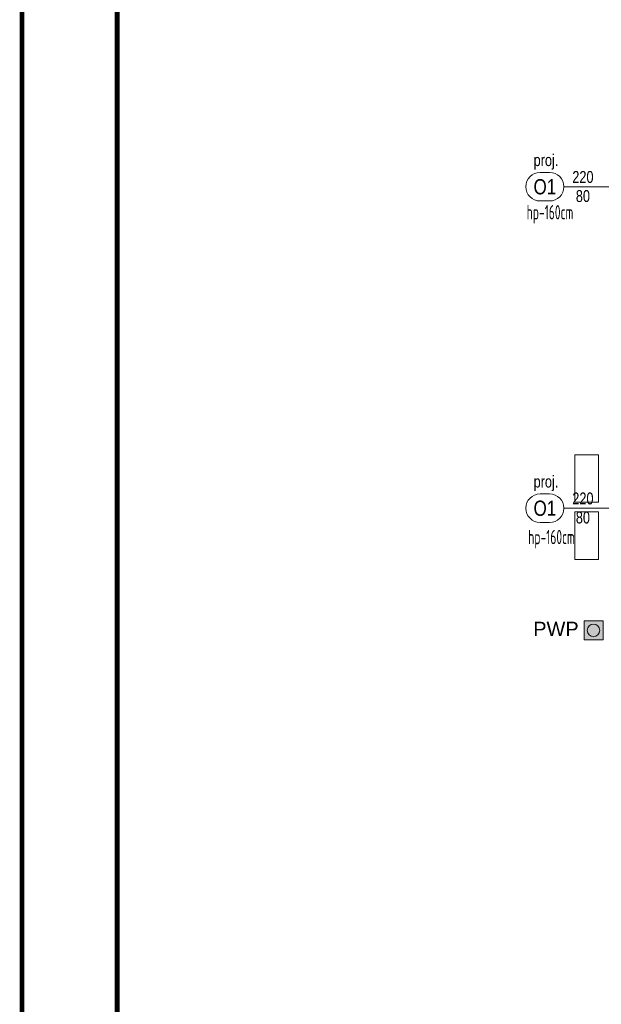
# Model space of a CAD drawing. Header units: centimetres. Extents: x -2715 to 104803, y -1446 to 32152.
# Tile 8 of 31: x 85598 to 86209, y -452 to 584. Entities that reach past the tile are written whole.
import ezdxf
from ezdxf.enums import TextEntityAlignment as Align
from ezdxf.lldxf.tags import DXFTag

# ---------------------------------------------------------------- set-up
doc = ezdxf.new("R2010")
doc.units = ezdxf.units.CM
doc.header["$MEASUREMENT"] = 0
doc.layers.add('1_ area', color=252, linetype='Continuous', lineweight=9, plot=False)
for name, color, linetype, lineweight in [('1_ view 4 _ rozbiórka', 252, 'Dash', 9), ('2_ doors description proj.', 252, 'Continuous', 15), ('3_ PPOŻ  opisy', 252, 'Continuous', 18)]:
    doc.layers.add(name, color=color, linetype=linetype, lineweight=lineweight)
doc.styles.add('ARIAL', font='arial.ttf', dxfattribs={"width": 0.8})
doc.styles.add('BIKTS', font='bikromsw.shx', dxfattribs={"width": 0.85})
doc.styles.add('TXT3', font='geniso.shx', dxfattribs={"width": 0.75})
doc.styles.add('TXT_D', font='arial.ttf')
tags = doc.linetypes.add('Dash', pattern=[15, 10, -5]).pattern_tags.tags
tags[6:7] = [DXFTag(74, 4), DXFTag(75, 0), DXFTag(340, '0'), DXFTag(46, 0.0), DXFTag(50, 0.0), DXFTag(44, 0.0), DXFTag(45, 0.0)]
tags[4:5] = [DXFTag(74, 4), DXFTag(75, 0), DXFTag(340, '0'), DXFTag(46, 0.0), DXFTag(50, 0.0), DXFTag(44, 0.0), DXFTag(45, 0.0)]

# ---------------------------------------------------------------- blocks, each defined once
blk = doc.blocks.new('_OZN.DRZWI')
blk.add_line((0, 0), (61.1, 0))
blk.add_lwpolyline([(-15, 15, -1), (-15, -15), (-25, -15, -1), (-25, 15)], format="xyb", close=True)
at = {"style": 'BIKTS', "width": 0.8}
blk.add_attdef('WYSOK', text='', height=8, rotation=0, dxfattribs=at).set_placement((27.6, 12.7), align=Align.TOP_CENTER)
for p in [(-20, 0), (75.1, 0)]:
    blk.add_attdef('OZN', text='', height=8, rotation=0, dxfattribs=at).set_placement(p, align=Align.MIDDLE)
blk.add_attdef('SZEROK', text='', height=8, rotation=0, dxfattribs=at).set_placement((27.6, -12.4), align=Align.CENTER)
blk = doc.blocks.new('GBFHGH')
at = {"layer": '1_ area', "true_color": 0xe0e0e0, "transparency": 33554687}
h = blk.add_hatch(color=254, dxfattribs=at)
h.dxf.hatch_style = 1
h.paths.add_polyline_path([(-10, 10), (-10, -10), (10, -10), (10, 10)])
at = {"layer": '3_ PPOŻ  opisy'}
blk.add_lwpolyline([(-10, 10), (-10, -10), (10, -10), (10, 10), (-10, 10)], dxfattribs=at)
blk.add_circle((0, 0), 6.59, dxfattribs=at)

msp = doc.modelspace()

# ---------------------------------------------------------------- linework, layer by layer
at = {"lineweight": 50, "const_width": 5}
msp.add_lwpolyline([(85600.17, -1443.15), (85600.17, 1526.85), (89800.17, 1526.85), (89800.17, -1443.15), (85600.17, -1443.15)], dxfattribs=at)
at = {"lineweight": 50}
msp.add_lwpolyline([(85700.17, -1343.15, 5, 5, 0), (85700.17, 1426.85, 5, 5, 0), (89700.17, 1426.85, 5, 5, 0), (89700.17, -1343.15, 5, 5, 0)], format="xyseb", close=True, dxfattribs=at)
at = {"layer": '1_ view 4 _ rozbiórka', "ltscale": 25}
for points in [[(86181.36, 76.17), (86181.36, 126.17), (86206.36, 126.17), (86206.36, 76.17), (86181.36, 76.17)], [(86181.36, 16.17), (86181.36, 66.17), (86206.36, 66.17), (86206.36, 16.17), (86181.36, 16.17)]]:
    msp.add_lwpolyline(points, dxfattribs=at)

# ---------------------------------------------------------------- block references
at = {"layer": '1_ area'}
msp.add_blockref('GBFHGH', (86201.13, -58.56), dxfattribs=at)
at = {"layer": '2_ doors description proj.'}
ref = msp.add_blockref('_OZN.DRZWI', (86169.97, 407.9), dxfattribs=at)
ref.add_attrib('OZN', 'proj.', dxfattribs={"layer": '0', "color": 7, "lineweight": 5, "height": 12.5, "style": 'BIKTS', "width": 0.8}).set_placement((86151.11, 434.3), align=Align.MIDDLE)
ref.add_attrib('WYSOK', '80', dxfattribs={"layer": '0', "color": 7, "lineweight": 5, "height": 12.5, "style": 'BIKTS', "width": 0.8}).set_placement((86189.97, 404.36), align=Align.TOP_CENTER)
ref.add_attrib('SZEROK', '220', dxfattribs={"layer": '0', "color": 7, "lineweight": 5, "height": 12.5, "style": 'BIKTS', "width": 0.8}).set_placement((86189.97, 411.91), align=Align.CENTER)
ref.add_attrib('OZN', 'O1', dxfattribs={"layer": '0', "color": 7, "lineweight": 5, "height": 16, "style": 'ARIAL', "width": 0.8}).set_placement((86149.97, 407.9), align=Align.MIDDLE)
ref = msp.add_blockref('_OZN.DRZWI', (86169.97, 69.93), dxfattribs=at)
ref.add_attrib('OZN', 'proj.', dxfattribs={"layer": '0', "color": 7, "lineweight": 5, "height": 12.5, "style": 'BIKTS', "width": 0.8}).set_placement((86151.11, 96.34), align=Align.MIDDLE)
ref.add_attrib('WYSOK', '80', dxfattribs={"layer": '0', "color": 7, "lineweight": 5, "height": 12.5, "style": 'BIKTS', "width": 0.8}).set_placement((86189.97, 66.39), align=Align.TOP_CENTER)
ref.add_attrib('SZEROK', '220', dxfattribs={"layer": '0', "color": 7, "lineweight": 5, "height": 12.5, "style": 'BIKTS', "width": 0.8}).set_placement((86189.97, 73.94), align=Align.CENTER)
ref.add_attrib('OZN', 'O1', dxfattribs={"layer": '0', "color": 7, "lineweight": 5, "height": 16, "style": 'ARIAL', "width": 0.8}).set_placement((86149.97, 69.93), align=Align.MIDDLE)

# ---------------------------------------------------------------- texts
at = {"layer": '2_ doors description proj.', "char_height": 15, "attachment_point": 7, "line_spacing_factor": 0.814815, "style": 'TXT3'}
for insert in [(86130.79, 369.06), (86132.4, 27.58)]:
    msp.add_mtext('{\\W0.65;hp-160cm}', dxfattribs=dict(at, insert=insert))

# ---------------------------------------------------------------- next in the draw order: texts
at = {"layer": '3_ PPOŻ  opisy', "insert": (86137.74, -49.48), "char_height": 15, "width": 48.8787, "attachment_point": 1, "rotation": 0.02018, "style": 'TXT_D', "bg_fill": 3, "box_fill_scale": 1, "bg_fill_color": 1, "bg_fill_transparency": 0}
msp.add_mtext('PWP', dxfattribs=at)

doc.saveas('drawing.dxf')
